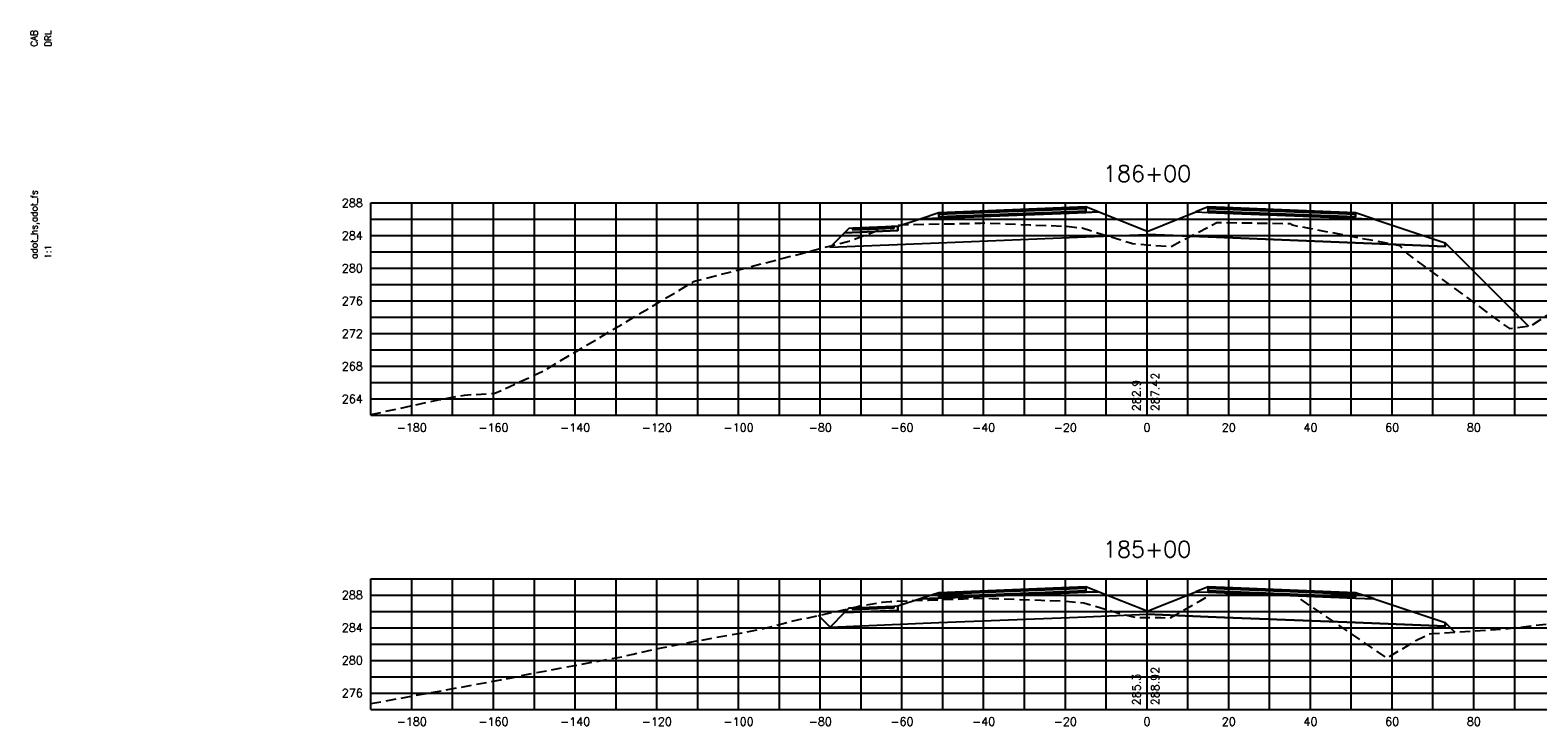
# Model space of a CAD drawing. Extents: x 1497 to 2840, y 16 to 8218.
# Tile 47 of 56: x 2227 to 2596, y 5836 to 6006. Entities that reach past the tile are written whole.
import ezdxf
from ezdxf.enums import TextEntityAlignment as Align

# ---------------------------------------------------------------- set-up
doc = ezdxf.new("R2010")
doc.units = 0
doc.header["$LTSCALE"] = 20
doc.header["$MEASUREMENT"] = 0
doc.linetypes.add('HIDDEN_050%', pattern=[0.1875, 0.125, -0.0625])
for name, color, linetype in [('S-AT-TXT175', 6, 'Continuous'), ('S-AT-TXT80', 1, 'Continuous'), ('XDATUM', 3, 'Continuous'), ('XEG', 1, 'HIDDEN_050%'), ('XFG', 2, 'Continuous'), ('XGRID', 251, 'Continuous'), ('XGRIDT', 2, 'Continuous'), ('XREF-BORDER', 7, 'Continuous')]:
    doc.layers.add(name, color=color, linetype=linetype)
doc.styles.add('L100', font='simplex.shx', dxfattribs={"height": 2})
doc.styles.add('L175', font='ROMANSM.shx', dxfattribs={"height": 3.5})
doc.styles.add('L80', font='ROMANSM.shx', dxfattribs={"height": 1.6})

# ---------------------------------------------------------------- blocks, each defined once
blk = doc.blocks.new('03025_00_att1')
at = {"layer": 'S-AT-TXT175', "style": 'L175'}
for tag, p in [('NUM', (32.402, 20.822)), ('LINE1', (30.64, 1.444)), ('LINE2', (30.64, 1.161)), ('LINE3', (30.64, 0.877))]:
    blk.add_attdef(tag, text='', height=0.175, dxfattribs=at).set_placement(p, align=Align.CENTER)
at = {"layer": 'S-AT-TXT80', "style": 'L80'}
for tag, p in [('DESIGNED', (2.094, 14.201)), ('CHECKED', (2.265, 14.201)), ('DRAFTED', (2.436, 14.201)), ('PCTB', (2.094, 11.605)), ('PSCALE', (2.265, 11.605)), ('PVIEW', (2.436, 11.605))]:
    blk.add_attdef(tag, p, '', height=0.08, rotation=90, dxfattribs=at)

msp = doc.modelspace()

# ---------------------------------------------------------------- linework, layer by layer
at = {"layer": 'XDATUM', "flags": 128}
for points in [[(2422.18, 5953.39), (2422.41, 5953.16), (2449, 5954.23), (2481, 5955.51), (2485, 5955.67), (2500, 5956.27), (2515, 5955.67), (2519, 5955.51), (2551, 5954.23), (2573, 5953.35), (2573, 5954.23), (2593.38, 5933.86)], [(2419.59, 5862.99), (2422.41, 5860.16), (2449, 5861.23), (2481, 5862.51), (2485, 5862.67), (2500, 5863.27), (2515, 5862.67), (2519, 5862.51), (2551, 5861.23), (2573, 5860.35), (2573, 5861.23), (2575.32, 5858.91)]]:
    msp.add_lwpolyline(points, dxfattribs=at)
at = {"layer": 'XEG', "flags": 128}
for points in [[(2310, 5912.18), (2326.48, 5915.77), (2332.94, 5916.97), (2340.35, 5917.39), (2352.08, 5922.78), (2388.68, 5944.54), (2389.01, 5944.77), (2389.21, 5944.83), (2426.66, 5954.55), (2427.05, 5954.65), (2427.12, 5954.68), (2436.74, 5958.25), (2436.8, 5958.25), (2440.16, 5958.65), (2446.25, 5958.79), (2459.27, 5959.05), (2460.38, 5959.09), (2471.28, 5958.65), (2479.95, 5958.31), (2482.24, 5958.07), (2484.11, 5957.89), (2495.91, 5954.22), (2496.45, 5954.04), (2500, 5953.77), (2505.66, 5953.33), (2505.84, 5953.33), (2506.07, 5953.45), (2517.05, 5959.2), (2534.66, 5958.98), (2535, 5958.99), (2535.43, 5958.64), (2535.82, 5958.54), (2561.84, 5953.61), (2563.74, 5951.53), (2588.7, 5933.22), (2594.04, 5933.95), (2606.17, 5941.77), (2617.3, 5949.64), (2620.79, 5950.29), (2668.67, 5956.61), (2671.89, 5957.2), (2672.57, 5957.29), (2690, 5957.04)], [(2310, 5841.43), (2341.75, 5847.21), (2342.77, 5847.4), (2350.06, 5848.92), (2371.79, 5852.96), (2374.22, 5853.54), (2380.73, 5854.98), (2391.79, 5857.13), (2397.56, 5858.15), (2406.14, 5859.76), (2414.42, 5861.96), (2417.13, 5862.42), (2428.83, 5865.11), (2429.23, 5865.22), (2429.36, 5865.27), (2429.72, 5865.33), (2435.17, 5866.21), (2437.14, 5866.39), (2438.33, 5866.51), (2446.48, 5866.77), (2455.12, 5867.07), (2459.97, 5867.23), (2462.09, 5867.17), (2474.06, 5866.72), (2479.85, 5866.5), (2480.23, 5866.47), (2484.5, 5866.12), (2493.71, 5863.39), (2497.09, 5862.52), (2500, 5862.5), (2503.37, 5862.49), (2505.61, 5862.37), (2512.99, 5866.59), (2515.49, 5868), (2531.7, 5868.15), (2536.04, 5868.17), (2537.64, 5866.9), (2558.55, 5852.63), (2559.61, 5853.1), (2565.81, 5856.83), (2569.09, 5858.46), (2569.84, 5858.56), (2587.46, 5859.69), (2606.1, 5861.87), (2607.51, 5861.85), (2607.99, 5861.93), (2632.34, 5862.23), (2637.42, 5861.43), (2650.43, 5857.36), (2651.67, 5857.31), (2677.87, 5859.56), (2690, 5860.12)]]:
    msp.add_lwpolyline(points, dxfattribs=at)
at = {"layer": 'XFG', "flags": 128}
for points in [[(2500, 5957.01), (2488.05, 5961.79), (2485, 5961.67), (2481, 5961.51), (2449, 5960.23), (2444.43, 5960.04), (2439, 5958.23), (2439, 5957.23), (2425.96, 5956.71), (2422.41, 5953.16), (2449, 5954.23), (2481, 5955.51), (2485, 5955.67), (2500, 5956.27), (2500, 5957.01)], [(2485, 5962.01), (2481, 5961.85), (2449, 5960.57), (2449, 5961.57), (2444.43, 5960.04), (2449, 5960.23), (2481, 5961.51), (2485, 5961.67), (2488.05, 5961.79), (2485, 5963.01), (2485, 5962.01)], [(2485, 5963.01), (2481, 5962.85), (2449, 5961.57), (2449, 5961.23), (2481, 5962.51), (2485, 5962.67), (2485, 5963.01)], [(2485, 5962.67), (2481, 5962.51), (2449, 5961.23), (2449, 5960.57), (2481, 5961.85), (2485, 5962.01), (2485, 5962.67)], [(2500, 5957.01), (2511.95, 5961.79), (2515, 5961.67), (2519, 5961.51), (2551, 5960.23), (2555.57, 5960.04), (2573, 5954.23), (2573, 5953.35), (2551, 5954.23), (2519, 5955.51), (2515, 5955.67), (2500, 5956.27)], [(2515, 5963.01), (2511.95, 5961.79), (2515, 5961.67), (2519, 5961.51), (2551, 5960.23), (2555.57, 5960.04), (2551, 5961.57), (2551, 5960.57), (2519, 5961.85), (2515, 5962.01), (2515, 5963.01)], [(2515, 5963.01), (2515, 5962.67), (2519, 5962.51), (2551, 5961.23), (2551, 5961.57), (2519, 5962.85), (2515, 5963.01)], [(2515, 5962.67), (2515, 5962.01), (2519, 5961.85), (2551, 5960.57), (2551, 5961.23), (2519, 5962.51), (2515, 5962.67)], [(2439, 5958.23), (2438, 5958.19), (2438, 5957.85), (2428, 5957.45), (2428, 5957.79), (2427, 5957.75), (2425.96, 5956.71), (2439, 5957.23), (2439, 5958.23)], [(2438, 5958.19), (2428, 5957.79), (2428, 5957.45), (2438, 5957.85), (2438, 5958.19)], [(2573, 5954.23), (2573, 5954.23), (2593.38, 5933.86)], [(2422.41, 5953.16), (2422.41, 5953.16), (2422.18, 5953.39)], [(2500, 5864.01), (2488.05, 5868.79), (2485, 5868.67), (2481, 5868.51), (2449, 5867.23), (2444.43, 5867.04), (2439, 5865.23), (2439, 5864.23), (2425.96, 5863.71), (2422.41, 5860.16), (2449, 5861.23), (2481, 5862.51), (2485, 5862.67), (2500, 5863.27), (2500, 5864.01)], [(2485, 5869.01), (2481, 5868.85), (2449, 5867.57), (2449, 5868.57), (2444.43, 5867.04), (2449, 5867.23), (2481, 5868.51), (2485, 5868.67), (2488.05, 5868.79), (2485, 5870.01), (2485, 5869.01)], [(2485, 5870.01), (2481, 5869.85), (2449, 5868.57), (2449, 5868.23), (2481, 5869.51), (2485, 5869.67), (2485, 5870.01)], [(2485, 5869.67), (2481, 5869.51), (2449, 5868.23), (2449, 5867.57), (2481, 5868.85), (2485, 5869.01), (2485, 5869.67)], [(2500, 5864.01), (2511.95, 5868.79), (2515, 5868.67), (2519, 5868.51), (2551, 5867.23), (2555.57, 5867.04), (2573, 5861.23), (2573, 5860.35), (2551, 5861.23), (2519, 5862.51), (2515, 5862.67), (2500, 5863.27)], [(2515, 5870.01), (2511.95, 5868.79), (2515, 5868.67), (2519, 5868.51), (2551, 5867.23), (2555.57, 5867.04), (2551, 5868.57), (2551, 5867.57), (2519, 5868.85), (2515, 5869.01), (2515, 5870.01)], [(2515, 5870.01), (2515, 5869.67), (2519, 5869.51), (2551, 5868.23), (2551, 5868.57), (2519, 5869.85), (2515, 5870.01)], [(2515, 5869.67), (2515, 5869.01), (2519, 5868.85), (2551, 5867.57), (2551, 5868.23), (2519, 5869.51), (2515, 5869.67)], [(2439, 5865.23), (2438, 5865.19), (2438, 5864.85), (2428, 5864.45), (2428, 5864.79), (2427, 5864.75), (2425.96, 5863.71), (2439, 5864.23), (2439, 5865.23)], [(2438, 5865.19), (2428, 5864.79), (2428, 5864.45), (2438, 5864.85), (2438, 5865.19)], [(2422.41, 5860.16), (2422.41, 5860.16), (2419.59, 5862.99)], [(2573, 5861.23), (2573, 5861.23), (2575.32, 5858.91)]]:
    msp.add_lwpolyline(points, dxfattribs=at)
at = {"layer": 'XGRID'}
for p, q in [((2310, 5912), (2310, 5964)), ((2310, 5964), (2690, 5964)), ((2320, 5912), (2320, 5964)), ((2330, 5912), (2330, 5964)), ((2340, 5912), (2340, 5964)), ((2350, 5912), (2350, 5964)), ((2360, 5912), (2360, 5964)), ((2370, 5912), (2370, 5964)), ((2380, 5912), (2380, 5964)), ((2390, 5912), (2390, 5964)), ((2400, 5912), (2400, 5964)), ((2410, 5912), (2410, 5964)), ((2420, 5912), (2420, 5964)), ((2430, 5912), (2430, 5964)), ((2440, 5912), (2440, 5964)), ((2450, 5912), (2450, 5964)), ((2460, 5912), (2460, 5964)), ((2470, 5912), (2470, 5964)), ((2480, 5912), (2480, 5964)), ((2490, 5912), (2490, 5964)), ((2500, 5912), (2500, 5964)), ((2510, 5912), (2510, 5964)), ((2520, 5912), (2520, 5964)), ((2530, 5912), (2530, 5964)), ((2540, 5912), (2540, 5964)), ((2550, 5912), (2550, 5964)), ((2560, 5912), (2560, 5964)), ((2570, 5912), (2570, 5964)), ((2580, 5912), (2580, 5964)), ((2590, 5912), (2590, 5964)), ((2310, 5960), (2690, 5960)), ((2310, 5956), (2690, 5956)), ((2310, 5952), (2690, 5952)), ((2310, 5948), (2690, 5948)), ((2310, 5944), (2690, 5944)), ((2310, 5940), (2690, 5940)), ((2310, 5936), (2690, 5936)), ((2310, 5932), (2690, 5932)), ((2310, 5928), (2690, 5928)), ((2310, 5924), (2690, 5924)), ((2310, 5920), (2690, 5920)), ((2310, 5916), (2690, 5916)), ((2310, 5912), (2690, 5912)), ((2310, 5840), (2310, 5872)), ((2310, 5872), (2690, 5872)), ((2320, 5840), (2320, 5872)), ((2330, 5840), (2330, 5872)), ((2340, 5840), (2340, 5872)), ((2350, 5840), (2350, 5872)), ((2360, 5840), (2360, 5872)), ((2370, 5840), (2370, 5872)), ((2380, 5840), (2380, 5872)), ((2390, 5840), (2390, 5872)), ((2400, 5840), (2400, 5872)), ((2410, 5840), (2410, 5872)), ((2420, 5840), (2420, 5872)), ((2430, 5840), (2430, 5872)), ((2440, 5840), (2440, 5872)), ((2450, 5840), (2450, 5872)), ((2460, 5840), (2460, 5872)), ((2470, 5840), (2470, 5872)), ((2480, 5840), (2480, 5872)), ((2490, 5840), (2490, 5872)), ((2500, 5840), (2500, 5872)), ((2510, 5840), (2510, 5872)), ((2520, 5840), (2520, 5872)), ((2530, 5840), (2530, 5872)), ((2540, 5840), (2540, 5872)), ((2550, 5840), (2550, 5872)), ((2560, 5840), (2560, 5872)), ((2570, 5840), (2570, 5872)), ((2580, 5840), (2580, 5872)), ((2590, 5840), (2590, 5872)), ((2310, 5868), (2690, 5868)), ((2310, 5864), (2690, 5864)), ((2310, 5860), (2690, 5860)), ((2310, 5856), (2690, 5856)), ((2310, 5852), (2690, 5852)), ((2310, 5848), (2690, 5848)), ((2310, 5844), (2690, 5844)), ((2310, 5840), (2690, 5840))]:
    msp.add_line(p, q, dxfattribs=at)

# ---------------------------------------------------------------- block references
at = {"layer": 'XREF-BORDER'}
ref = msp.add_blockref('03025_00_att1', (2186.45, 5718.23), dxfattribs=dict(at, xscale=20, yscale=20, zscale=20))
ref.add_attrib('DESIGNED', 'CAB', (2228.33, 6002.25), dxfattribs={"layer": 'S-AT-TXT80', "height": 1.6, "rotation": 90, "style": 'L80'})
ref.add_attrib('CHECKED', 'DRL', (2231.75, 6002.25), dxfattribs={"layer": 'S-AT-TXT80', "height": 1.6, "rotation": 90, "style": 'L80'})
ref.add_attrib('PCTB', 'adot_hs,adot_fs', (2228.33, 5950.32), dxfattribs={"layer": 'S-AT-TXT80', "height": 1.6, "rotation": 90, "style": 'L80'})
ref.add_attrib('PSCALE', '1:1', (2231.75, 5950.32), dxfattribs={"layer": 'S-AT-TXT80', "height": 1.6, "rotation": 90, "style": 'L80'})

# ---------------------------------------------------------------- texts
at = {"layer": 'XGRIDT', "style": 'L100'}
for s, p in [('186+00', (2500, 5968)), ('185+00', (2500, 5876))]:
    msp.add_text(s, height=4, dxfattribs=at).set_placement(p, align=Align.BOTTOM_CENTER)
for s, p in [('288', (2308, 5964)), ('284', (2308, 5956)), ('280', (2308, 5948)), ('276', (2308, 5940)), ('272', (2308, 5932)), ('268', (2308, 5924)), ('264', (2308, 5916)), ('288', (2308, 5868)), ('284', (2308, 5860)), ('280', (2308, 5852)), ('276', (2308, 5844))]:
    msp.add_text(s, height=2, dxfattribs=at).set_placement(p, align=Align.MIDDLE_RIGHT)
for s, p in [('287.42', (2501, 5913)), ('288.92', (2501, 5841))]:
    msp.add_text(s, height=2, rotation=90, dxfattribs=at).set_placement(p, align=Align.TOP_LEFT)
for s, p in [('282.9', (2499, 5913)), ('285.3', (2499, 5841))]:
    msp.add_text(s, height=2, rotation=90, dxfattribs=at).set_placement(p, align=Align.BOTTOM_LEFT)
for s, p in [('-180', (2320, 5910)), ('-160', (2340, 5910)), ('-140', (2360, 5910)), ('-120', (2380, 5910)), ('-100', (2400, 5910)), ('-80', (2420, 5910)), ('-60', (2440, 5910)), ('-40', (2460, 5910)), ('-20', (2480, 5910)), ('0', (2500, 5910)), ('20', (2520, 5910)), ('40', (2540, 5910)), ('60', (2560, 5910)), ('80', (2580, 5910)), ('-180', (2320, 5838)), ('-160', (2340, 5838)), ('-140', (2360, 5838)), ('-120', (2380, 5838)), ('-100', (2400, 5838)), ('-80', (2420, 5838)), ('-60', (2440, 5838)), ('-40', (2460, 5838)), ('-20', (2480, 5838)), ('0', (2500, 5838)), ('20', (2520, 5838)), ('40', (2540, 5838)), ('60', (2560, 5838)), ('80', (2580, 5838))]:
    msp.add_text(s, height=2, dxfattribs=at).set_placement(p, align=Align.TOP_CENTER)

doc.saveas('drawing.dxf')
